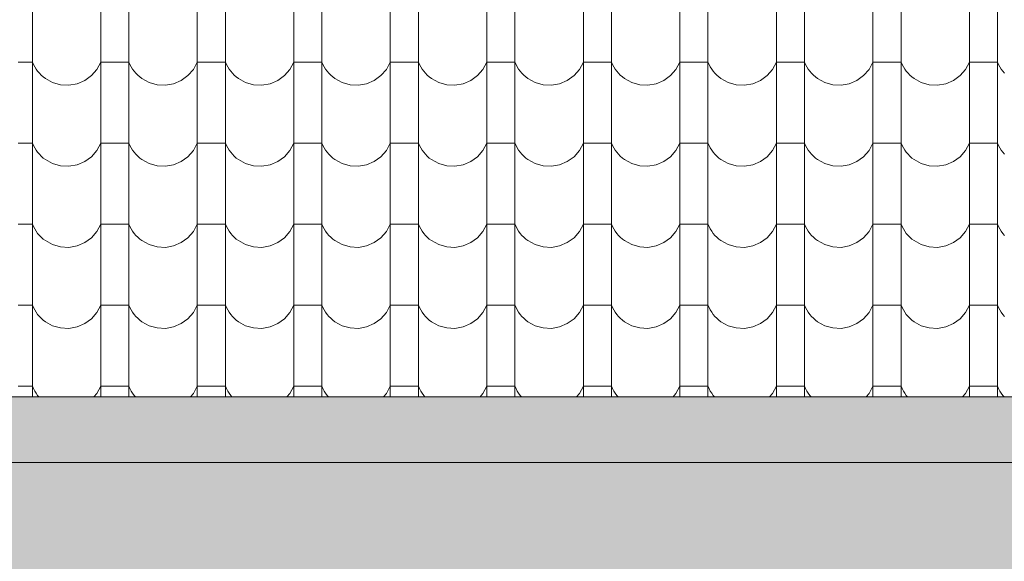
# Model space of a CAD drawing. Header units: millimetres. Extents: x -68772 to 137055, y -73300 to 19650.
# Tile 168 of 212: x 73362 to 75550, y -39170 to -37967. Entities that reach past the tile are written whole.
import ezdxf

# ---------------------------------------------------------------- set-up
doc = ezdxf.new("R2010")
doc.units = ezdxf.units.MM
doc.header["$MEASUREMENT"] = 0
doc.linetypes.add('Przerywana', pattern=[480, 240, -240])
for name, color, linetype, lineweight in [('Nowe_440-K Belki_Nr_pióra__1', 7, 'Continuous', 18), ('Nowe_810-G Ogólne_Nr_pióra__1', 7, 'Continuous', 18), ('Nowe_810-G Ogólne_Nr_pióra__22', 22, 'Continuous', 18), ('Nowe_810-G Ogólne_Nr_pióra__26', 13, 'Continuous', 18)]:
    doc.layers.add(name, color=color, linetype=linetype, lineweight=lineweight)

# ---------------------------------------------------------------- blocks, each defined once
blk = doc.blocks.new('*X46')
at = {"layer": 'Nowe_810-G Ogólne_Nr_pióra__26', "color": 13, "linetype": 'Continuous', "lineweight": 18}
for p, q in [((73390.2, -37810.5), (73390.2, -37990.5)), ((73542.3, -37810.5), (73542.3, -37990.5)), ((73604.7, -37810.5), (73604.7, -37990.5)), ((73756.8, -37810.5), (73756.8, -37990.5)), ((73819.2, -37810.5), (73819.2, -37990.5)), ((73971.3, -37810.5), (73971.3, -37990.5)), ((74033.7, -37810.5), (74033.7, -37990.5)), ((74185.8, -37810.5), (74185.8, -37990.5)), ((74248.2, -37810.5), (74248.2, -37990.5)), ((74400.3, -37810.5), (74400.3, -37990.5)), ((74462.7, -37810.5), (74462.7, -37990.5)), ((74614.8, -37810.5), (74614.8, -37990.5)), ((74677.2, -37810.5), (74677.2, -37990.5)), ((74829.3, -37810.5), (74829.3, -37990.5)), ((74891.7, -37810.5), (74891.7, -37990.5)), ((75043.8, -37810.5), (75043.8, -37990.5)), ((75106.2, -37810.5), (75106.2, -37990.5)), ((75258.3, -37810.5), (75258.3, -37990.5)), ((75320.7, -37810.5), (75320.7, -37990.5)), ((75472.8, -37810.5), (75472.8, -37990.5)), ((75535.2, -37810.5), (75535.2, -37990.5)), ((73390.2, -37990.5), (73390.2, -38170.6)), ((73542.3, -37990.5), (73542.3, -38170.6)), ((73604.7, -37990.5), (73604.7, -38170.6)), ((73756.8, -37990.5), (73756.8, -38170.6)), ((73819.2, -37990.5), (73819.2, -38170.6)), ((73971.3, -37990.5), (73971.3, -38170.6)), ((74033.7, -37990.5), (74033.7, -38170.6)), ((74185.8, -37990.5), (74185.8, -38170.6)), ((74248.2, -37990.5), (74248.2, -38170.6)), ((74400.3, -37990.5), (74400.3, -38170.6)), ((74462.7, -37990.5), (74462.7, -38170.6)), ((74614.8, -37990.5), (74614.8, -38170.6)), ((74677.2, -37990.5), (74677.2, -38170.6)), ((74829.3, -37990.5), (74829.3, -38170.6)), ((74891.7, -37990.5), (74891.7, -38170.6)), ((75043.8, -37990.5), (75043.8, -38170.6)), ((75106.2, -37990.5), (75106.2, -38170.6)), ((75258.3, -37990.5), (75258.3, -38170.6)), ((75320.7, -37990.5), (75320.7, -38170.6)), ((75472.8, -37990.5), (75472.8, -38170.6)), ((75535.2, -37990.5), (75535.2, -38170.6)), ((73390.2, -38060.8), (73359, -38060.8)), ((73390.2, -38060.8), (73392.6, -38066.2)), ((73392.6, -38066.2), (73395.4, -38071.5)), ((73395.4, -38071.5), (73398.5, -38076.5)), ((73533.6, -38077.1), (73542.3, -38060.8)), ((73573.5, -38060.8), (73542.3, -38060.8)), ((73604.7, -38060.8), (73573.5, -38060.8)), ((73604.7, -38060.8), (73607.1, -38066.2)), ((73607.1, -38066.2), (73609.9, -38071.5)), ((73609.9, -38071.5), (73613, -38076.5)), ((73748.1, -38077.1), (73756.8, -38060.8)), ((73788, -38060.8), (73756.8, -38060.8)), ((73819.2, -38060.8), (73788, -38060.8)), ((73819.2, -38060.8), (73821.6, -38066.2)), ((73821.6, -38066.2), (73824.4, -38071.5)), ((73824.4, -38071.5), (73827.5, -38076.5)), ((73962.6, -38077.1), (73971.3, -38060.8)), ((74002.5, -38060.8), (73971.3, -38060.8)), ((74033.7, -38060.8), (74002.5, -38060.8)), ((74033.7, -38060.8), (74036.1, -38066.2)), ((74036.1, -38066.2), (74038.9, -38071.5)), ((74038.9, -38071.5), (74042, -38076.5)), ((74177.1, -38077.1), (74185.8, -38060.8)), ((74217, -38060.8), (74185.8, -38060.8)), ((74248.2, -38060.8), (74217, -38060.8)), ((74248.2, -38060.8), (74250.6, -38066.2)), ((74250.6, -38066.2), (74253.4, -38071.5)), ((74253.4, -38071.5), (74256.5, -38076.5)), ((74391.6, -38077.1), (74400.3, -38060.8)), ((74431.5, -38060.8), (74400.3, -38060.8)), ((74462.7, -38060.8), (74431.5, -38060.8)), ((74462.7, -38060.8), (74465.1, -38066.2)), ((74465.1, -38066.2), (74467.9, -38071.5)), ((74467.9, -38071.5), (74471, -38076.5)), ((74606.1, -38077.1), (74614.8, -38060.8)), ((74646, -38060.8), (74614.8, -38060.8)), ((74677.2, -38060.8), (74646, -38060.8)), ((74677.2, -38060.8), (74679.6, -38066.2)), ((74679.6, -38066.2), (74682.4, -38071.5)), ((74682.4, -38071.5), (74685.5, -38076.5)), ((74820.6, -38077.1), (74829.3, -38060.8)), ((74860.5, -38060.8), (74829.3, -38060.8)), ((74891.7, -38060.8), (74860.5, -38060.8)), ((74891.7, -38060.8), (74894.1, -38066.2)), ((74894.1, -38066.2), (74896.9, -38071.5)), ((74896.9, -38071.5), (74900, -38076.5)), ((75035.1, -38077.1), (75043.8, -38060.8)), ((75075, -38060.8), (75043.8, -38060.8)), ((75106.2, -38060.8), (75075, -38060.8)), ((75106.2, -38060.8), (75108.6, -38066.2)), ((75108.6, -38066.2), (75111.4, -38071.5)), ((75111.4, -38071.5), (75114.5, -38076.5)), ((75249.6, -38077.1), (75258.3, -38060.8)), ((75289.5, -38060.8), (75258.3, -38060.8)), ((75320.7, -38060.8), (75289.5, -38060.8)), ((75320.7, -38060.8), (75323.1, -38066.2)), ((75323.1, -38066.2), (75325.9, -38071.5)), ((75325.9, -38071.5), (75329, -38076.5)), ((75464.1, -38077.1), (75472.8, -38060.8)), ((75504, -38060.8), (75472.8, -38060.8)), ((75535.2, -38060.8), (75504, -38060.8)), ((75535.2, -38060.8), (75537.6, -38066.2)), ((75537.6, -38066.2), (75540.4, -38071.5)), ((75540.4, -38071.5), (75543.5, -38076.5)), ((73398.5, -38076.5), (73402, -38081.3)), ((73402, -38081.3), (73405.8, -38085.8)), ((73405.8, -38085.8), (73409.9, -38090)), ((73409.9, -38090), (73414.4, -38093.9)), ((73414.4, -38093.9), (73419.1, -38097.5)), ((73506.6, -38101.9), (73521.5, -38091)), ((73521.5, -38091), (73533.6, -38077.1)), ((73613, -38076.5), (73616.5, -38081.3)), ((73616.5, -38081.3), (73620.3, -38085.8)), ((73620.3, -38085.8), (73624.4, -38090)), ((73624.4, -38090), (73628.9, -38093.9)), ((73628.9, -38093.9), (73633.6, -38097.5)), ((73721.1, -38101.9), (73736, -38091)), ((73736, -38091), (73748.1, -38077.1)), ((73827.5, -38076.5), (73831, -38081.3)), ((73831, -38081.3), (73834.8, -38085.8)), ((73834.8, -38085.8), (73838.9, -38090)), ((73838.9, -38090), (73843.4, -38093.9)), ((73843.4, -38093.9), (73848.1, -38097.5)), ((73935.6, -38101.9), (73950.5, -38091)), ((73950.5, -38091), (73962.6, -38077.1)), ((74042, -38076.5), (74045.5, -38081.3)), ((74045.5, -38081.3), (74049.3, -38085.8)), ((74049.3, -38085.8), (74053.4, -38090)), ((74053.4, -38090), (74057.9, -38093.9)), ((74057.9, -38093.9), (74062.6, -38097.5)), ((74150.1, -38101.9), (74165, -38091)), ((74165, -38091), (74177.1, -38077.1)), ((74256.5, -38076.5), (74260, -38081.3)), ((74260, -38081.3), (74263.8, -38085.8)), ((74263.8, -38085.8), (74267.9, -38090)), ((74267.9, -38090), (74272.4, -38093.9)), ((74272.4, -38093.9), (74277.1, -38097.5)), ((74364.6, -38101.9), (74379.5, -38091)), ((74379.5, -38091), (74391.6, -38077.1)), ((74471, -38076.5), (74474.5, -38081.3)), ((74474.5, -38081.3), (74478.3, -38085.8)), ((74478.3, -38085.8), (74482.4, -38090)), ((74482.4, -38090), (74486.9, -38093.9)), ((74486.9, -38093.9), (74491.6, -38097.5)), ((74579.1, -38101.9), (74594, -38091)), ((74594, -38091), (74606.1, -38077.1)), ((74685.5, -38076.5), (74689, -38081.3)), ((74689, -38081.3), (74692.8, -38085.8)), ((74692.8, -38085.8), (74696.9, -38090)), ((74696.9, -38090), (74701.4, -38093.9)), ((74701.4, -38093.9), (74706.1, -38097.5)), ((74793.6, -38101.9), (74808.5, -38091)), ((74808.5, -38091), (74820.6, -38077.1)), ((74900, -38076.5), (74903.5, -38081.3)), ((74903.5, -38081.3), (74907.3, -38085.8)), ((74907.3, -38085.8), (74911.4, -38090)), ((74911.4, -38090), (74915.9, -38093.9)), ((74915.9, -38093.9), (74920.6, -38097.5)), ((75008.1, -38101.9), (75023, -38091)), ((75023, -38091), (75035.1, -38077.1)), ((75114.5, -38076.5), (75118, -38081.3)), ((75118, -38081.3), (75121.8, -38085.8)), ((75121.8, -38085.8), (75125.9, -38090)), ((75125.9, -38090), (75130.4, -38093.9)), ((75130.4, -38093.9), (75135.1, -38097.5)), ((75222.6, -38101.9), (75237.5, -38091)), ((75237.5, -38091), (75249.6, -38077.1)), ((75329, -38076.5), (75332.5, -38081.3)), ((75332.5, -38081.3), (75336.3, -38085.8)), ((75336.3, -38085.8), (75340.4, -38090)), ((75340.4, -38090), (75344.9, -38093.9)), ((75344.9, -38093.9), (75349.6, -38097.5)), ((75437.1, -38101.9), (75452, -38091)), ((75452, -38091), (75464.1, -38077.1)), ((75543.5, -38076.5), (75547, -38081.3)), ((75547, -38081.3), (75550.8, -38085.8)), ((73419.1, -38097.5), (73435.3, -38106.4)), ((73435.3, -38106.4), (73453, -38111.4)), ((73453, -38111.4), (73471.4, -38112.4)), ((73471.4, -38112.4), (73489.6, -38109.1)), ((73489.6, -38109.1), (73506.6, -38101.9)), ((73633.6, -38097.5), (73649.8, -38106.4)), ((73649.8, -38106.4), (73667.5, -38111.4)), ((73667.5, -38111.4), (73685.9, -38112.4)), ((73685.9, -38112.4), (73704.1, -38109.1)), ((73704.1, -38109.1), (73721.1, -38101.9)), ((73848.1, -38097.5), (73864.3, -38106.4)), ((73864.3, -38106.4), (73882, -38111.4)), ((73882, -38111.4), (73900.4, -38112.4)), ((73900.4, -38112.4), (73918.6, -38109.1)), ((73918.6, -38109.1), (73935.6, -38101.9)), ((74062.6, -38097.5), (74078.8, -38106.4)), ((74078.8, -38106.4), (74096.5, -38111.4)), ((74096.5, -38111.4), (74114.9, -38112.4)), ((74114.9, -38112.4), (74133.1, -38109.1)), ((74133.1, -38109.1), (74150.1, -38101.9)), ((74277.1, -38097.5), (74293.3, -38106.4)), ((74293.3, -38106.4), (74311, -38111.4)), ((74311, -38111.4), (74329.4, -38112.4)), ((74329.4, -38112.4), (74347.6, -38109.1)), ((74347.6, -38109.1), (74364.6, -38101.9)), ((74491.6, -38097.5), (74507.8, -38106.4)), ((74507.8, -38106.4), (74525.5, -38111.4)), ((74525.5, -38111.4), (74543.9, -38112.4)), ((74543.9, -38112.4), (74562.1, -38109.1)), ((74562.1, -38109.1), (74579.1, -38101.9)), ((74706.1, -38097.5), (74722.3, -38106.4)), ((74722.3, -38106.4), (74740, -38111.4)), ((74740, -38111.4), (74758.4, -38112.4)), ((74758.4, -38112.4), (74776.6, -38109.1)), ((74776.6, -38109.1), (74793.6, -38101.9)), ((74920.6, -38097.5), (74936.8, -38106.4)), ((74936.8, -38106.4), (74954.5, -38111.4)), ((74954.5, -38111.4), (74972.9, -38112.4)), ((74972.9, -38112.4), (74991.1, -38109.1)), ((74991.1, -38109.1), (75008.1, -38101.9)), ((75135.1, -38097.5), (75151.3, -38106.4)), ((75151.3, -38106.4), (75169, -38111.4)), ((75169, -38111.4), (75187.4, -38112.4)), ((75187.4, -38112.4), (75205.6, -38109.1)), ((75205.6, -38109.1), (75222.6, -38101.9)), ((75349.6, -38097.5), (75365.8, -38106.4)), ((75365.8, -38106.4), (75383.5, -38111.4)), ((75383.5, -38111.4), (75401.9, -38112.4)), ((75401.9, -38112.4), (75420.1, -38109.1)), ((75420.1, -38109.1), (75437.1, -38101.9)), ((73390.2, -38170.6), (73390.2, -38350.6)), ((73542.3, -38170.6), (73542.3, -38350.6)), ((73604.7, -38170.6), (73604.7, -38350.6)), ((73756.8, -38170.6), (73756.8, -38350.6)), ((73819.2, -38170.6), (73819.2, -38350.6)), ((73971.3, -38170.6), (73971.3, -38350.6)), ((74033.7, -38170.6), (74033.7, -38350.6)), ((74185.8, -38170.6), (74185.8, -38350.6)), ((74248.2, -38170.6), (74248.2, -38350.6)), ((74400.3, -38170.6), (74400.3, -38350.6)), ((74462.7, -38170.6), (74462.7, -38350.6)), ((74614.8, -38170.6), (74614.8, -38350.6)), ((74677.2, -38170.6), (74677.2, -38350.6)), ((74829.3, -38170.6), (74829.3, -38350.6)), ((74891.7, -38170.6), (74891.7, -38350.6)), ((75043.8, -38170.6), (75043.8, -38350.6)), ((75106.2, -38170.6), (75106.2, -38350.6)), ((75258.3, -38170.6), (75258.3, -38350.6)), ((75320.7, -38170.6), (75320.7, -38350.6)), ((75472.8, -38170.6), (75472.8, -38350.6)), ((75535.2, -38170.6), (75535.2, -38350.6)), ((73390.2, -38240.8), (73359, -38240.8)), ((73390.2, -38240.8), (73392.6, -38246.3)), ((73392.6, -38246.3), (73395.4, -38251.5)), ((73533.6, -38257.1), (73542.3, -38240.8)), ((73573.5, -38240.8), (73542.3, -38240.8)), ((73604.7, -38240.8), (73573.5, -38240.8)), ((73604.7, -38240.8), (73607.1, -38246.3)), ((73607.1, -38246.3), (73609.9, -38251.5)), ((73748.1, -38257.1), (73756.8, -38240.8)), ((73788, -38240.8), (73756.8, -38240.8)), ((73819.2, -38240.8), (73788, -38240.8)), ((73819.2, -38240.8), (73821.6, -38246.3)), ((73821.6, -38246.3), (73824.4, -38251.5)), ((73962.6, -38257.1), (73971.3, -38240.8)), ((74002.5, -38240.8), (73971.3, -38240.8)), ((74033.7, -38240.8), (74002.5, -38240.8)), ((74033.7, -38240.8), (74036.1, -38246.3)), ((74036.1, -38246.3), (74038.9, -38251.5)), ((74177.1, -38257.1), (74185.8, -38240.8)), ((74217, -38240.8), (74185.8, -38240.8)), ((74248.2, -38240.8), (74217, -38240.8)), ((74248.2, -38240.8), (74250.6, -38246.3)), ((74250.6, -38246.3), (74253.4, -38251.5)), ((74391.6, -38257.1), (74400.3, -38240.8)), ((74431.5, -38240.8), (74400.3, -38240.8)), ((74462.7, -38240.8), (74431.5, -38240.8)), ((74462.7, -38240.8), (74465.1, -38246.3)), ((74465.1, -38246.3), (74467.9, -38251.5)), ((74606.1, -38257.1), (74614.8, -38240.8)), ((74646, -38240.8), (74614.8, -38240.8)), ((74677.2, -38240.8), (74646, -38240.8)), ((74677.2, -38240.8), (74679.6, -38246.3)), ((74679.6, -38246.3), (74682.4, -38251.5)), ((74820.6, -38257.1), (74829.3, -38240.8)), ((74860.5, -38240.8), (74829.3, -38240.8)), ((74891.7, -38240.8), (74860.5, -38240.8)), ((74891.7, -38240.8), (74894.1, -38246.3)), ((74894.1, -38246.3), (74896.9, -38251.5)), ((75035.1, -38257.1), (75043.8, -38240.8)), ((75075, -38240.8), (75043.8, -38240.8)), ((75106.2, -38240.8), (75075, -38240.8)), ((75106.2, -38240.8), (75108.6, -38246.3)), ((75108.6, -38246.3), (75111.4, -38251.5)), ((75249.6, -38257.1), (75258.3, -38240.8)), ((75289.5, -38240.8), (75258.3, -38240.8)), ((75320.7, -38240.8), (75289.5, -38240.8)), ((75320.7, -38240.8), (75323.1, -38246.3)), ((75323.1, -38246.3), (75325.9, -38251.5)), ((75464.1, -38257.1), (75472.8, -38240.8)), ((75504, -38240.8), (75472.8, -38240.8)), ((75535.2, -38240.8), (75504, -38240.8)), ((75535.2, -38240.8), (75537.6, -38246.3)), ((75537.6, -38246.3), (75540.4, -38251.5)), ((73395.4, -38251.5), (73398.5, -38256.5)), ((73398.5, -38256.5), (73402, -38261.3)), ((73402, -38261.3), (73405.8, -38265.8)), ((73405.8, -38265.8), (73409.9, -38270.1)), ((73409.9, -38270.1), (73414.4, -38274)), ((73521.5, -38271.1), (73533.6, -38257.1)), ((73609.9, -38251.5), (73613, -38256.5)), ((73613, -38256.5), (73616.5, -38261.3)), ((73616.5, -38261.3), (73620.3, -38265.8)), ((73620.3, -38265.8), (73624.4, -38270.1)), ((73624.4, -38270.1), (73628.9, -38274)), ((73736, -38271.1), (73748.1, -38257.1)), ((73824.4, -38251.5), (73827.5, -38256.5)), ((73827.5, -38256.5), (73831, -38261.3)), ((73831, -38261.3), (73834.8, -38265.8)), ((73834.8, -38265.8), (73838.9, -38270.1)), ((73838.9, -38270.1), (73843.4, -38274)), ((73950.5, -38271.1), (73962.6, -38257.1)), ((74038.9, -38251.5), (74042, -38256.5)), ((74042, -38256.5), (74045.5, -38261.3)), ((74045.5, -38261.3), (74049.3, -38265.8)), ((74049.3, -38265.8), (74053.4, -38270.1)), ((74053.4, -38270.1), (74057.9, -38274)), ((74165, -38271.1), (74177.1, -38257.1)), ((74253.4, -38251.5), (74256.5, -38256.5)), ((74256.5, -38256.5), (74260, -38261.3)), ((74260, -38261.3), (74263.8, -38265.8)), ((74263.8, -38265.8), (74267.9, -38270.1)), ((74267.9, -38270.1), (74272.4, -38274)), ((74379.5, -38271.1), (74391.6, -38257.1)), ((74467.9, -38251.5), (74471, -38256.5)), ((74471, -38256.5), (74474.5, -38261.3)), ((74474.5, -38261.3), (74478.3, -38265.8)), ((74478.3, -38265.8), (74482.4, -38270.1)), ((74482.4, -38270.1), (74486.9, -38274)), ((74594, -38271.1), (74606.1, -38257.1)), ((74682.4, -38251.5), (74685.5, -38256.5)), ((74685.5, -38256.5), (74689, -38261.3)), ((74689, -38261.3), (74692.8, -38265.8)), ((74692.8, -38265.8), (74696.9, -38270.1)), ((74696.9, -38270.1), (74701.4, -38274)), ((74808.5, -38271.1), (74820.6, -38257.1)), ((74896.9, -38251.5), (74900, -38256.5)), ((74900, -38256.5), (74903.5, -38261.3)), ((74903.5, -38261.3), (74907.3, -38265.8)), ((74907.3, -38265.8), (74911.4, -38270.1)), ((74911.4, -38270.1), (74915.9, -38274)), ((75023, -38271.1), (75035.1, -38257.1)), ((75111.4, -38251.5), (75114.5, -38256.5)), ((75114.5, -38256.5), (75118, -38261.3)), ((75118, -38261.3), (75121.8, -38265.8)), ((75121.8, -38265.8), (75125.9, -38270.1)), ((75125.9, -38270.1), (75130.4, -38274)), ((75237.5, -38271.1), (75249.6, -38257.1)), ((75325.9, -38251.5), (75329, -38256.5)), ((75329, -38256.5), (75332.5, -38261.3)), ((75332.5, -38261.3), (75336.3, -38265.8)), ((75336.3, -38265.8), (75340.4, -38270.1)), ((75340.4, -38270.1), (75344.9, -38274)), ((75452, -38271.1), (75464.1, -38257.1)), ((75540.4, -38251.5), (75543.5, -38256.5)), ((75543.5, -38256.5), (75547, -38261.3)), ((75547, -38261.3), (75550.8, -38265.8)), ((73414.4, -38274), (73419.1, -38277.6)), ((73419.1, -38277.6), (73435.3, -38286.5)), ((73435.3, -38286.5), (73453, -38291.5)), ((73453, -38291.5), (73471.4, -38292.4)), ((73471.4, -38292.4), (73489.6, -38289.2)), ((73489.6, -38289.2), (73506.6, -38281.9)), ((73506.6, -38281.9), (73521.5, -38271.1)), ((73628.9, -38274), (73633.6, -38277.6)), ((73633.6, -38277.6), (73649.8, -38286.5)), ((73649.8, -38286.5), (73667.5, -38291.5)), ((73667.5, -38291.5), (73685.9, -38292.4)), ((73685.9, -38292.4), (73704.1, -38289.2)), ((73704.1, -38289.2), (73721.1, -38281.9)), ((73721.1, -38281.9), (73736, -38271.1)), ((73843.4, -38274), (73848.1, -38277.6)), ((73848.1, -38277.6), (73864.3, -38286.5)), ((73864.3, -38286.5), (73882, -38291.5)), ((73882, -38291.5), (73900.4, -38292.4)), ((73900.4, -38292.4), (73918.6, -38289.2)), ((73918.6, -38289.2), (73935.6, -38281.9)), ((73935.6, -38281.9), (73950.5, -38271.1)), ((74057.9, -38274), (74062.6, -38277.6)), ((74062.6, -38277.6), (74078.8, -38286.5)), ((74078.8, -38286.5), (74096.5, -38291.5)), ((74096.5, -38291.5), (74114.9, -38292.4)), ((74114.9, -38292.4), (74133.1, -38289.2)), ((74133.1, -38289.2), (74150.1, -38281.9)), ((74150.1, -38281.9), (74165, -38271.1)), ((74272.4, -38274), (74277.1, -38277.6)), ((74277.1, -38277.6), (74293.3, -38286.5)), ((74293.3, -38286.5), (74311, -38291.5)), ((74311, -38291.5), (74329.4, -38292.4)), ((74329.4, -38292.4), (74347.6, -38289.2)), ((74347.6, -38289.2), (74364.6, -38281.9)), ((74364.6, -38281.9), (74379.5, -38271.1)), ((74486.9, -38274), (74491.6, -38277.6)), ((74491.6, -38277.6), (74507.8, -38286.5)), ((74507.8, -38286.5), (74525.5, -38291.5)), ((74525.5, -38291.5), (74543.9, -38292.4)), ((74543.9, -38292.4), (74562.1, -38289.2)), ((74562.1, -38289.2), (74579.1, -38281.9)), ((74579.1, -38281.9), (74594, -38271.1)), ((74701.4, -38274), (74706.1, -38277.6)), ((74706.1, -38277.6), (74722.3, -38286.5)), ((74722.3, -38286.5), (74740, -38291.5)), ((74740, -38291.5), (74758.4, -38292.4)), ((74758.4, -38292.4), (74776.6, -38289.2)), ((74776.6, -38289.2), (74793.6, -38281.9)), ((74793.6, -38281.9), (74808.5, -38271.1)), ((74915.9, -38274), (74920.6, -38277.6)), ((74920.6, -38277.6), (74936.8, -38286.5)), ((74936.8, -38286.5), (74954.5, -38291.5)), ((74954.5, -38291.5), (74972.9, -38292.4)), ((74972.9, -38292.4), (74991.1, -38289.2)), ((74991.1, -38289.2), (75008.1, -38281.9)), ((75008.1, -38281.9), (75023, -38271.1)), ((75130.4, -38274), (75135.1, -38277.6)), ((75135.1, -38277.6), (75151.3, -38286.5)), ((75151.3, -38286.5), (75169, -38291.5)), ((75169, -38291.5), (75187.4, -38292.4)), ((75187.4, -38292.4), (75205.6, -38289.2)), ((75205.6, -38289.2), (75222.6, -38281.9)), ((75222.6, -38281.9), (75237.5, -38271.1)), ((75344.9, -38274), (75349.6, -38277.6)), ((75349.6, -38277.6), (75365.8, -38286.5)), ((75365.8, -38286.5), (75383.5, -38291.5)), ((75383.5, -38291.5), (75401.9, -38292.4)), ((75401.9, -38292.4), (75420.1, -38289.2)), ((75420.1, -38289.2), (75437.1, -38281.9)), ((75437.1, -38281.9), (75452, -38271.1)), ((73390.2, -38350.6), (73390.2, -38530.7)), ((73542.3, -38350.6), (73542.3, -38530.7)), ((73604.7, -38350.6), (73604.7, -38530.7)), ((73756.8, -38350.6), (73756.8, -38530.7)), ((73819.2, -38350.6), (73819.2, -38530.7)), ((73971.3, -38350.6), (73971.3, -38530.7)), ((74033.7, -38350.6), (74033.7, -38530.7)), ((74185.8, -38350.6), (74185.8, -38530.7)), ((74248.2, -38350.6), (74248.2, -38530.7)), ((74400.3, -38350.6), (74400.3, -38530.7)), ((74462.7, -38350.6), (74462.7, -38530.7)), ((74614.8, -38350.6), (74614.8, -38530.7)), ((74677.2, -38350.6), (74677.2, -38530.7)), ((74829.3, -38350.6), (74829.3, -38530.7)), ((74891.7, -38350.6), (74891.7, -38530.7)), ((75043.8, -38350.6), (75043.8, -38530.7)), ((75106.2, -38350.6), (75106.2, -38530.7)), ((75258.3, -38350.6), (75258.3, -38530.7)), ((75320.7, -38350.6), (75320.7, -38530.7)), ((75472.8, -38350.6), (75472.8, -38530.7)), ((75535.2, -38350.6), (75535.2, -38530.7)), ((73390.2, -38420.9), (73359, -38420.9)), ((73390.2, -38420.9), (73392.6, -38426.3)), ((73533.6, -38437.2), (73542.3, -38420.9)), ((73573.5, -38420.9), (73542.3, -38420.9)), ((73604.7, -38420.9), (73573.5, -38420.9)), ((73604.7, -38420.9), (73607.1, -38426.3)), ((73748.1, -38437.2), (73756.8, -38420.9)), ((73788, -38420.9), (73756.8, -38420.9)), ((73819.2, -38420.9), (73788, -38420.9)), ((73819.2, -38420.9), (73821.6, -38426.3)), ((73962.6, -38437.2), (73971.3, -38420.9)), ((74002.5, -38420.9), (73971.3, -38420.9)), ((74033.7, -38420.9), (74002.5, -38420.9)), ((74033.7, -38420.9), (74036.1, -38426.3)), ((74177.1, -38437.2), (74185.8, -38420.9)), ((74217, -38420.9), (74185.8, -38420.9)), ((74248.2, -38420.9), (74217, -38420.9)), ((74248.2, -38420.9), (74250.6, -38426.3)), ((74391.6, -38437.2), (74400.3, -38420.9)), ((74431.5, -38420.9), (74400.3, -38420.9)), ((74462.7, -38420.9), (74431.5, -38420.9)), ((74462.7, -38420.9), (74465.1, -38426.3)), ((74606.1, -38437.2), (74614.8, -38420.9)), ((74646, -38420.9), (74614.8, -38420.9)), ((74677.2, -38420.9), (74646, -38420.9)), ((74677.2, -38420.9), (74679.6, -38426.3)), ((74820.6, -38437.2), (74829.3, -38420.9)), ((74860.5, -38420.9), (74829.3, -38420.9)), ((74891.7, -38420.9), (74860.5, -38420.9)), ((74891.7, -38420.9), (74894.1, -38426.3)), ((75035.1, -38437.2), (75043.8, -38420.9)), ((75075, -38420.9), (75043.8, -38420.9)), ((75106.2, -38420.9), (75075, -38420.9)), ((75106.2, -38420.9), (75108.6, -38426.3)), ((75249.6, -38437.2), (75258.3, -38420.9)), ((75289.5, -38420.9), (75258.3, -38420.9)), ((75320.7, -38420.9), (75289.5, -38420.9)), ((75320.7, -38420.9), (75323.1, -38426.3)), ((75464.1, -38437.2), (75472.8, -38420.9)), ((75504, -38420.9), (75472.8, -38420.9)), ((75535.2, -38420.9), (75504, -38420.9)), ((75535.2, -38420.9), (75537.6, -38426.3)), ((73392.6, -38426.3), (73395.4, -38431.6)), ((73395.4, -38431.6), (73398.5, -38436.6)), ((73398.5, -38436.6), (73402, -38441.4)), ((73402, -38441.4), (73405.8, -38445.9)), ((73405.8, -38445.9), (73409.9, -38450.1)), ((73521.5, -38451.1), (73533.6, -38437.2)), ((73607.1, -38426.3), (73609.9, -38431.6)), ((73609.9, -38431.6), (73613, -38436.6)), ((73613, -38436.6), (73616.5, -38441.4)), ((73616.5, -38441.4), (73620.3, -38445.9)), ((73620.3, -38445.9), (73624.4, -38450.1)), ((73736, -38451.1), (73748.1, -38437.2)), ((73821.6, -38426.3), (73824.4, -38431.6)), ((73824.4, -38431.6), (73827.5, -38436.6)), ((73827.5, -38436.6), (73831, -38441.4)), ((73831, -38441.4), (73834.8, -38445.9)), ((73834.8, -38445.9), (73838.9, -38450.1)), ((73950.5, -38451.1), (73962.6, -38437.2)), ((74036.1, -38426.3), (74038.9, -38431.6)), ((74038.9, -38431.6), (74042, -38436.6)), ((74042, -38436.6), (74045.5, -38441.4)), ((74045.5, -38441.4), (74049.3, -38445.9)), ((74049.3, -38445.9), (74053.4, -38450.1)), ((74165, -38451.1), (74177.1, -38437.2)), ((74250.6, -38426.3), (74253.4, -38431.6)), ((74253.4, -38431.6), (74256.5, -38436.6)), ((74256.5, -38436.6), (74260, -38441.4)), ((74260, -38441.4), (74263.8, -38445.9)), ((74263.8, -38445.9), (74267.9, -38450.1)), ((74379.5, -38451.1), (74391.6, -38437.2)), ((74465.1, -38426.3), (74467.9, -38431.6)), ((74467.9, -38431.6), (74471, -38436.6)), ((74471, -38436.6), (74474.5, -38441.4)), ((74474.5, -38441.4), (74478.3, -38445.9)), ((74478.3, -38445.9), (74482.4, -38450.1)), ((74594, -38451.1), (74606.1, -38437.2)), ((74679.6, -38426.3), (74682.4, -38431.6)), ((74682.4, -38431.6), (74685.5, -38436.6)), ((74685.5, -38436.6), (74689, -38441.4)), ((74689, -38441.4), (74692.8, -38445.9)), ((74692.8, -38445.9), (74696.9, -38450.1)), ((74808.5, -38451.1), (74820.6, -38437.2)), ((74894.1, -38426.3), (74896.9, -38431.6)), ((74896.9, -38431.6), (74900, -38436.6)), ((74900, -38436.6), (74903.5, -38441.4)), ((74903.5, -38441.4), (74907.3, -38445.9)), ((74907.3, -38445.9), (74911.4, -38450.1)), ((75023, -38451.1), (75035.1, -38437.2)), ((75108.6, -38426.3), (75111.4, -38431.6)), ((75111.4, -38431.6), (75114.5, -38436.6)), ((75114.5, -38436.6), (75118, -38441.4)), ((75118, -38441.4), (75121.8, -38445.9)), ((75121.8, -38445.9), (75125.9, -38450.1)), ((75237.5, -38451.1), (75249.6, -38437.2)), ((75323.1, -38426.3), (75325.9, -38431.6)), ((75325.9, -38431.6), (75329, -38436.6)), ((75329, -38436.6), (75332.5, -38441.4)), ((75332.5, -38441.4), (75336.3, -38445.9)), ((75336.3, -38445.9), (75340.4, -38450.1)), ((75452, -38451.1), (75464.1, -38437.2)), ((75537.6, -38426.3), (75540.4, -38431.6)), ((75540.4, -38431.6), (75543.5, -38436.6)), ((75543.5, -38436.6), (75547, -38441.4)), ((75547, -38441.4), (75550.8, -38445.9)), ((73409.9, -38450.1), (73414.4, -38454)), ((73414.4, -38454), (73419.1, -38457.6)), ((73419.1, -38457.6), (73435.3, -38466.5)), ((73435.3, -38466.5), (73453, -38471.5)), ((73489.6, -38469.2), (73506.6, -38462)), ((73506.6, -38462), (73521.5, -38451.1)), ((73624.4, -38450.1), (73628.9, -38454)), ((73628.9, -38454), (73633.6, -38457.6)), ((73633.6, -38457.6), (73649.8, -38466.5)), ((73649.8, -38466.5), (73667.5, -38471.5)), ((73704.1, -38469.2), (73721.1, -38462)), ((73721.1, -38462), (73736, -38451.1)), ((73838.9, -38450.1), (73843.4, -38454)), ((73843.4, -38454), (73848.1, -38457.6)), ((73848.1, -38457.6), (73864.3, -38466.5)), ((73864.3, -38466.5), (73882, -38471.5)), ((73918.6, -38469.2), (73935.6, -38462)), ((73935.6, -38462), (73950.5, -38451.1)), ((74053.4, -38450.1), (74057.9, -38454)), ((74057.9, -38454), (74062.6, -38457.6)), ((74062.6, -38457.6), (74078.8, -38466.5)), ((74078.8, -38466.5), (74096.5, -38471.5)), ((74133.1, -38469.2), (74150.1, -38462)), ((74150.1, -38462), (74165, -38451.1)), ((74267.9, -38450.1), (74272.4, -38454)), ((74272.4, -38454), (74277.1, -38457.6)), ((74277.1, -38457.6), (74293.3, -38466.5)), ((74293.3, -38466.5), (74311, -38471.5)), ((74347.6, -38469.2), (74364.6, -38462)), ((74364.6, -38462), (74379.5, -38451.1)), ((74482.4, -38450.1), (74486.9, -38454)), ((74486.9, -38454), (74491.6, -38457.6)), ((74491.6, -38457.6), (74507.8, -38466.5)), ((74507.8, -38466.5), (74525.5, -38471.5)), ((74562.1, -38469.2), (74579.1, -38462)), ((74579.1, -38462), (74594, -38451.1)), ((74696.9, -38450.1), (74701.4, -38454)), ((74701.4, -38454), (74706.1, -38457.6)), ((74706.1, -38457.6), (74722.3, -38466.5)), ((74722.3, -38466.5), (74740, -38471.5)), ((74776.6, -38469.2), (74793.6, -38462)), ((74793.6, -38462), (74808.5, -38451.1)), ((74911.4, -38450.1), (74915.9, -38454)), ((74915.9, -38454), (74920.6, -38457.6)), ((74920.6, -38457.6), (74936.8, -38466.5)), ((74936.8, -38466.5), (74954.5, -38471.5)), ((74991.1, -38469.2), (75008.1, -38462)), ((75008.1, -38462), (75023, -38451.1)), ((75125.9, -38450.1), (75130.4, -38454)), ((75130.4, -38454), (75135.1, -38457.6)), ((75135.1, -38457.6), (75151.3, -38466.5)), ((75151.3, -38466.5), (75169, -38471.5)), ((75205.6, -38469.2), (75222.6, -38462)), ((75222.6, -38462), (75237.5, -38451.1)), ((75340.4, -38450.1), (75344.9, -38454)), ((75344.9, -38454), (75349.6, -38457.6)), ((75349.6, -38457.6), (75365.8, -38466.5)), ((75365.8, -38466.5), (75383.5, -38471.5)), ((75420.1, -38469.2), (75437.1, -38462)), ((75437.1, -38462), (75452, -38451.1)), ((73453, -38471.5), (73471.4, -38472.5)), ((73471.4, -38472.5), (73489.6, -38469.2)), ((73667.5, -38471.5), (73685.9, -38472.5)), ((73685.9, -38472.5), (73704.1, -38469.2)), ((73882, -38471.5), (73900.4, -38472.5)), ((73900.4, -38472.5), (73918.6, -38469.2)), ((74096.5, -38471.5), (74114.9, -38472.5)), ((74114.9, -38472.5), (74133.1, -38469.2)), ((74311, -38471.5), (74329.4, -38472.5)), ((74329.4, -38472.5), (74347.6, -38469.2)), ((74525.5, -38471.5), (74543.9, -38472.5)), ((74543.9, -38472.5), (74562.1, -38469.2)), ((74740, -38471.5), (74758.4, -38472.5)), ((74758.4, -38472.5), (74776.6, -38469.2)), ((74954.5, -38471.5), (74972.9, -38472.5)), ((74972.9, -38472.5), (74991.1, -38469.2)), ((75169, -38471.5), (75187.4, -38472.5)), ((75187.4, -38472.5), (75205.6, -38469.2)), ((75383.5, -38471.5), (75401.9, -38472.5)), ((75401.9, -38472.5), (75420.1, -38469.2)), ((73390.2, -38530.7), (73390.2, -38710.8)), ((73542.3, -38530.7), (73542.3, -38710.8)), ((73604.7, -38530.7), (73604.7, -38710.8)), ((73756.8, -38530.7), (73756.8, -38710.8)), ((73819.2, -38530.7), (73819.2, -38710.8)), ((73971.3, -38530.7), (73971.3, -38710.8)), ((74033.7, -38530.7), (74033.7, -38710.8)), ((74185.8, -38530.7), (74185.8, -38710.8)), ((74248.2, -38530.7), (74248.2, -38710.8)), ((74400.3, -38530.7), (74400.3, -38710.8)), ((74462.7, -38530.7), (74462.7, -38710.8)), ((74614.8, -38530.7), (74614.8, -38710.8)), ((74677.2, -38530.7), (74677.2, -38710.8)), ((74829.3, -38530.7), (74829.3, -38710.8)), ((74891.7, -38530.7), (74891.7, -38710.8)), ((75043.8, -38530.7), (75043.8, -38710.8)), ((75106.2, -38530.7), (75106.2, -38710.8)), ((75258.3, -38530.7), (75258.3, -38710.8)), ((75320.7, -38530.7), (75320.7, -38710.8)), ((75472.8, -38530.7), (75472.8, -38710.8)), ((75535.2, -38530.7), (75535.2, -38710.8)), ((73390.2, -38600.9), (73359, -38600.9)), ((73390.2, -38600.9), (73392.6, -38606.4)), ((73392.6, -38606.4), (73395.4, -38611.6)), ((73395.4, -38611.6), (73398.5, -38616.6)), ((73398.5, -38616.6), (73402, -38621.4)), ((73521.5, -38631.2), (73533.6, -38617.2)), ((73533.6, -38617.2), (73542.3, -38600.9)), ((73573.5, -38600.9), (73542.3, -38600.9)), ((73604.7, -38600.9), (73573.5, -38600.9)), ((73604.7, -38600.9), (73607.1, -38606.4)), ((73607.1, -38606.4), (73609.9, -38611.6)), ((73609.9, -38611.6), (73613, -38616.6)), ((73613, -38616.6), (73616.5, -38621.4)), ((73736, -38631.2), (73748.1, -38617.2)), ((73748.1, -38617.2), (73756.8, -38600.9)), ((73788, -38600.9), (73756.8, -38600.9)), ((73819.2, -38600.9), (73788, -38600.9)), ((73819.2, -38600.9), (73821.6, -38606.4)), ((73821.6, -38606.4), (73824.4, -38611.6)), ((73824.4, -38611.6), (73827.5, -38616.6)), ((73827.5, -38616.6), (73831, -38621.4)), ((73950.5, -38631.2), (73962.6, -38617.2)), ((73962.6, -38617.2), (73971.3, -38600.9)), ((74002.5, -38600.9), (73971.3, -38600.9)), ((74033.7, -38600.9), (74002.5, -38600.9)), ((74033.7, -38600.9), (74036.1, -38606.4)), ((74036.1, -38606.4), (74038.9, -38611.6)), ((74038.9, -38611.6), (74042, -38616.6)), ((74042, -38616.6), (74045.5, -38621.4)), ((74165, -38631.2), (74177.1, -38617.2)), ((74177.1, -38617.2), (74185.8, -38600.9)), ((74217, -38600.9), (74185.8, -38600.9)), ((74248.2, -38600.9), (74217, -38600.9)), ((74248.2, -38600.9), (74250.6, -38606.4)), ((74250.6, -38606.4), (74253.4, -38611.6)), ((74253.4, -38611.6), (74256.5, -38616.6)), ((74256.5, -38616.6), (74260, -38621.4)), ((74379.5, -38631.2), (74391.6, -38617.2)), ((74391.6, -38617.2), (74400.3, -38600.9)), ((74431.5, -38600.9), (74400.3, -38600.9)), ((74462.7, -38600.9), (74431.5, -38600.9)), ((74462.7, -38600.9), (74465.1, -38606.4)), ((74465.1, -38606.4), (74467.9, -38611.6)), ((74467.9, -38611.6), (74471, -38616.6)), ((74471, -38616.6), (74474.5, -38621.4)), ((74594, -38631.2), (74606.1, -38617.2)), ((74606.1, -38617.2), (74614.8, -38600.9)), ((74646, -38600.9), (74614.8, -38600.9)), ((74677.2, -38600.9), (74646, -38600.9)), ((74677.2, -38600.9), (74679.6, -38606.4)), ((74679.6, -38606.4), (74682.4, -38611.6)), ((74682.4, -38611.6), (74685.5, -38616.6)), ((74685.5, -38616.6), (74689, -38621.4)), ((74808.5, -38631.2), (74820.6, -38617.2)), ((74820.6, -38617.2), (74829.3, -38600.9)), ((74860.5, -38600.9), (74829.3, -38600.9)), ((74891.7, -38600.9), (74860.5, -38600.9)), ((74891.7, -38600.9), (74894.1, -38606.4)), ((74894.1, -38606.4), (74896.9, -38611.6)), ((74896.9, -38611.6), (74900, -38616.6)), ((74900, -38616.6), (74903.5, -38621.4)), ((75023, -38631.2), (75035.1, -38617.2)), ((75035.1, -38617.2), (75043.8, -38600.9)), ((75075, -38600.9), (75043.8, -38600.9)), ((75106.2, -38600.9), (75075, -38600.9)), ((75106.2, -38600.9), (75108.6, -38606.4)), ((75108.6, -38606.4), (75111.4, -38611.6)), ((75111.4, -38611.6), (75114.5, -38616.6)), ((75114.5, -38616.6), (75118, -38621.4)), ((75237.5, -38631.2), (75249.6, -38617.2)), ((75249.6, -38617.2), (75258.3, -38600.9)), ((75289.5, -38600.9), (75258.3, -38600.9)), ((75320.7, -38600.9), (75289.5, -38600.9)), ((75320.7, -38600.9), (75323.1, -38606.4)), ((75323.1, -38606.4), (75325.9, -38611.6)), ((75325.9, -38611.6), (75329, -38616.6)), ((75329, -38616.6), (75332.5, -38621.4)), ((75452, -38631.2), (75464.1, -38617.2)), ((75464.1, -38617.2), (75472.8, -38600.9)), ((75504, -38600.9), (75472.8, -38600.9)), ((75535.2, -38600.9), (75504, -38600.9)), ((75535.2, -38600.9), (75537.6, -38606.4)), ((75537.6, -38606.4), (75540.4, -38611.6)), ((75540.4, -38611.6), (75543.5, -38616.6)), ((75543.5, -38616.6), (75547, -38621.4)), ((73402, -38621.4), (73405.8, -38625.9)), ((73405.8, -38625.9), (73409.9, -38630.2)), ((73409.9, -38630.2), (73414.4, -38634.1)), ((73414.4, -38634.1), (73419.1, -38637.7)), ((73419.1, -38637.7), (73435.3, -38646.6)), ((73489.6, -38649.3), (73506.6, -38642)), ((73506.6, -38642), (73521.5, -38631.2)), ((73616.5, -38621.4), (73620.3, -38625.9)), ((73620.3, -38625.9), (73624.4, -38630.2)), ((73624.4, -38630.2), (73628.9, -38634.1)), ((73628.9, -38634.1), (73633.6, -38637.7)), ((73633.6, -38637.7), (73649.8, -38646.6)), ((73704.1, -38649.3), (73721.1, -38642)), ((73721.1, -38642), (73736, -38631.2)), ((73831, -38621.4), (73834.8, -38625.9)), ((73834.8, -38625.9), (73838.9, -38630.2)), ((73838.9, -38630.2), (73843.4, -38634.1)), ((73843.4, -38634.1), (73848.1, -38637.7)), ((73848.1, -38637.7), (73864.3, -38646.6)), ((73918.6, -38649.3), (73935.6, -38642)), ((73935.6, -38642), (73950.5, -38631.2)), ((74045.5, -38621.4), (74049.3, -38625.9)), ((74049.3, -38625.9), (74053.4, -38630.2)), ((74053.4, -38630.2), (74057.9, -38634.1)), ((74057.9, -38634.1), (74062.6, -38637.7)), ((74062.6, -38637.7), (74078.8, -38646.6)), ((74133.1, -38649.3), (74150.1, -38642)), ((74150.1, -38642), (74165, -38631.2)), ((74260, -38621.4), (74263.8, -38625.9)), ((74263.8, -38625.9), (74267.9, -38630.2)), ((74267.9, -38630.2), (74272.4, -38634.1)), ((74272.4, -38634.1), (74277.1, -38637.7)), ((74277.1, -38637.7), (74293.3, -38646.6)), ((74347.6, -38649.3), (74364.6, -38642)), ((74364.6, -38642), (74379.5, -38631.2)), ((74474.5, -38621.4), (74478.3, -38625.9)), ((74478.3, -38625.9), (74482.4, -38630.2)), ((74482.4, -38630.2), (74486.9, -38634.1)), ((74486.9, -38634.1), (74491.6, -38637.7)), ((74491.6, -38637.7), (74507.8, -38646.6)), ((74562.1, -38649.3), (74579.1, -38642)), ((74579.1, -38642), (74594, -38631.2)), ((74689, -38621.4), (74692.8, -38625.9)), ((74692.8, -38625.9), (74696.9, -38630.2)), ((74696.9, -38630.2), (74701.4, -38634.1)), ((74701.4, -38634.1), (74706.1, -38637.7)), ((74706.1, -38637.7), (74722.3, -38646.6)), ((74776.6, -38649.3), (74793.6, -38642)), ((74793.6, -38642), (74808.5, -38631.2)), ((74903.5, -38621.4), (74907.3, -38625.9)), ((74907.3, -38625.9), (74911.4, -38630.2)), ((74911.4, -38630.2), (74915.9, -38634.1)), ((74915.9, -38634.1), (74920.6, -38637.7)), ((74920.6, -38637.7), (74936.8, -38646.6)), ((74991.1, -38649.3), (75008.1, -38642)), ((75008.1, -38642), (75023, -38631.2)), ((75118, -38621.4), (75121.8, -38625.9)), ((75121.8, -38625.9), (75125.9, -38630.2)), ((75125.9, -38630.2), (75130.4, -38634.1)), ((75130.4, -38634.1), (75135.1, -38637.7)), ((75135.1, -38637.7), (75151.3, -38646.6)), ((75205.6, -38649.3), (75222.6, -38642)), ((75222.6, -38642), (75237.5, -38631.2)), ((75332.5, -38621.4), (75336.3, -38625.9)), ((75336.3, -38625.9), (75340.4, -38630.2)), ((75340.4, -38630.2), (75344.9, -38634.1)), ((75344.9, -38634.1), (75349.6, -38637.7)), ((75349.6, -38637.7), (75365.8, -38646.6)), ((75420.1, -38649.3), (75437.1, -38642)), ((75437.1, -38642), (75452, -38631.2)), ((75547, -38621.4), (75550.8, -38625.9)), ((73435.3, -38646.6), (73453, -38651.6)), ((73453, -38651.6), (73471.4, -38652.5)), ((73471.4, -38652.5), (73489.6, -38649.3)), ((73649.8, -38646.6), (73667.5, -38651.6)), ((73667.5, -38651.6), (73685.9, -38652.5)), ((73685.9, -38652.5), (73704.1, -38649.3)), ((73864.3, -38646.6), (73882, -38651.6)), ((73882, -38651.6), (73900.4, -38652.5)), ((73900.4, -38652.5), (73918.6, -38649.3)), ((74078.8, -38646.6), (74096.5, -38651.6)), ((74096.5, -38651.6), (74114.9, -38652.5)), ((74114.9, -38652.5), (74133.1, -38649.3)), ((74293.3, -38646.6), (74311, -38651.6)), ((74311, -38651.6), (74329.4, -38652.5)), ((74329.4, -38652.5), (74347.6, -38649.3)), ((74507.8, -38646.6), (74525.5, -38651.6)), ((74525.5, -38651.6), (74543.9, -38652.5)), ((74543.9, -38652.5), (74562.1, -38649.3)), ((74722.3, -38646.6), (74740, -38651.6)), ((74740, -38651.6), (74758.4, -38652.5)), ((74758.4, -38652.5), (74776.6, -38649.3)), ((74936.8, -38646.6), (74954.5, -38651.6)), ((74954.5, -38651.6), (74972.9, -38652.5)), ((74972.9, -38652.5), (74991.1, -38649.3)), ((75151.3, -38646.6), (75169, -38651.6)), ((75169, -38651.6), (75187.4, -38652.5)), ((75187.4, -38652.5), (75205.6, -38649.3)), ((75365.8, -38646.6), (75383.5, -38651.6)), ((75383.5, -38651.6), (75401.9, -38652.5)), ((75401.9, -38652.5), (75420.1, -38649.3)), ((73390.2, -38710.8), (73390.2, -38804.8)), ((73542.3, -38710.8), (73542.3, -38804.8)), ((73604.7, -38710.8), (73604.7, -38804.8)), ((73756.8, -38710.8), (73756.8, -38804.8)), ((73819.2, -38710.8), (73819.2, -38804.8)), ((73971.3, -38710.8), (73971.3, -38804.8)), ((74033.7, -38710.8), (74033.7, -38804.8)), ((74185.8, -38710.8), (74185.8, -38804.8)), ((74248.2, -38710.8), (74248.2, -38804.8)), ((74400.3, -38710.8), (74400.3, -38804.8)), ((74462.7, -38710.8), (74462.7, -38804.8)), ((74614.8, -38710.8), (74614.8, -38804.8)), ((74677.2, -38710.8), (74677.2, -38804.8)), ((74829.3, -38710.8), (74829.3, -38804.8)), ((74891.7, -38710.8), (74891.7, -38804.8)), ((75043.8, -38710.8), (75043.8, -38804.8)), ((75106.2, -38710.8), (75106.2, -38804.8)), ((75258.3, -38710.8), (75258.3, -38804.8)), ((75320.7, -38710.8), (75320.7, -38804.8)), ((75472.8, -38710.8), (75472.8, -38804.8)), ((75535.2, -38710.8), (75535.2, -38804.8)), ((73390.2, -38781), (73359, -38781)), ((73390.2, -38781), (73392.6, -38786.4)), ((73392.6, -38786.4), (73395.4, -38791.7)), ((73395.4, -38791.7), (73398.5, -38796.7)), ((73533.6, -38797.3), (73542.3, -38781)), ((73573.5, -38781), (73542.3, -38781)), ((73604.7, -38781), (73573.5, -38781)), ((73604.7, -38781), (73607.1, -38786.4)), ((73607.1, -38786.4), (73609.9, -38791.7)), ((73609.9, -38791.7), (73613, -38796.7)), ((73748.1, -38797.3), (73756.8, -38781)), ((73788, -38781), (73756.8, -38781)), ((73819.2, -38781), (73788, -38781)), ((73819.2, -38781), (73821.6, -38786.4)), ((73821.6, -38786.4), (73824.4, -38791.7)), ((73824.4, -38791.7), (73827.5, -38796.7)), ((73962.6, -38797.3), (73971.3, -38781)), ((74002.5, -38781), (73971.3, -38781)), ((74033.7, -38781), (74002.5, -38781)), ((74033.7, -38781), (74036.1, -38786.4)), ((74036.1, -38786.4), (74038.9, -38791.7)), ((74038.9, -38791.7), (74042, -38796.7)), ((74177.1, -38797.3), (74185.8, -38781)), ((74217, -38781), (74185.8, -38781)), ((74248.2, -38781), (74217, -38781)), ((74248.2, -38781), (74250.6, -38786.4)), ((74250.6, -38786.4), (74253.4, -38791.7)), ((74253.4, -38791.7), (74256.5, -38796.7)), ((74391.6, -38797.3), (74400.3, -38781)), ((74431.5, -38781), (74400.3, -38781)), ((74462.7, -38781), (74431.5, -38781)), ((74462.7, -38781), (74465.1, -38786.4)), ((74465.1, -38786.4), (74467.9, -38791.7)), ((74467.9, -38791.7), (74471, -38796.7)), ((74606.1, -38797.3), (74614.8, -38781)), ((74646, -38781), (74614.8, -38781)), ((74677.2, -38781), (74646, -38781)), ((74677.2, -38781), (74679.6, -38786.4)), ((74679.6, -38786.4), (74682.4, -38791.7)), ((74682.4, -38791.7), (74685.5, -38796.7)), ((74820.6, -38797.3), (74829.3, -38781)), ((74860.5, -38781), (74829.3, -38781)), ((74891.7, -38781), (74860.5, -38781)), ((74891.7, -38781), (74894.1, -38786.4)), ((74894.1, -38786.4), (74896.9, -38791.7)), ((74896.9, -38791.7), (74900, -38796.7)), ((75035.1, -38797.3), (75043.8, -38781)), ((75075, -38781), (75043.8, -38781)), ((75106.2, -38781), (75075, -38781)), ((75106.2, -38781), (75108.6, -38786.4)), ((75108.6, -38786.4), (75111.4, -38791.7)), ((75111.4, -38791.7), (75114.5, -38796.7)), ((75249.6, -38797.3), (75258.3, -38781)), ((75289.5, -38781), (75258.3, -38781)), ((75320.7, -38781), (75289.5, -38781)), ((75320.7, -38781), (75323.1, -38786.4)), ((75323.1, -38786.4), (75325.9, -38791.7)), ((75325.9, -38791.7), (75329, -38796.7)), ((75464.1, -38797.3), (75472.8, -38781)), ((75504, -38781), (75472.8, -38781)), ((75535.2, -38781), (75504, -38781)), ((75535.2, -38781), (75537.6, -38786.4)), ((75537.6, -38786.4), (75540.4, -38791.7)), ((75540.4, -38791.7), (75543.5, -38796.7)), ((73398.5, -38796.7), (73402, -38801.5)), ((73402, -38801.5), (73404.8, -38804.8)), ((73527.1, -38804.8), (73533.6, -38797.3)), ((73613, -38796.7), (73616.5, -38801.5)), ((73616.5, -38801.5), (73619.3, -38804.8)), ((73741.6, -38804.8), (73748.1, -38797.3)), ((73827.5, -38796.7), (73831, -38801.5)), ((73831, -38801.5), (73833.8, -38804.8)), ((73956.1, -38804.8), (73962.6, -38797.3)), ((74042, -38796.7), (74045.5, -38801.5)), ((74045.5, -38801.5), (74048.3, -38804.8)), ((74170.6, -38804.8), (74177.1, -38797.3)), ((74256.5, -38796.7), (74260, -38801.5)), ((74260, -38801.5), (74262.8, -38804.8)), ((74385.1, -38804.8), (74391.6, -38797.3)), ((74471, -38796.7), (74474.5, -38801.5)), ((74474.5, -38801.5), (74477.3, -38804.8)), ((74599.6, -38804.8), (74606.1, -38797.3)), ((74685.5, -38796.7), (74689, -38801.5)), ((74689, -38801.5), (74691.8, -38804.8)), ((74814.1, -38804.8), (74820.6, -38797.3)), ((74900, -38796.7), (74903.5, -38801.5)), ((74903.5, -38801.5), (74906.3, -38804.8)), ((75028.6, -38804.8), (75035.1, -38797.3)), ((75114.5, -38796.7), (75118, -38801.5)), ((75118, -38801.5), (75120.8, -38804.8)), ((75243.1, -38804.8), (75249.6, -38797.3)), ((75329, -38796.7), (75332.5, -38801.5)), ((75332.5, -38801.5), (75335.3, -38804.8)), ((75457.6, -38804.8), (75464.1, -38797.3)), ((75543.5, -38796.7), (75547, -38801.5)), ((75547, -38801.5), (75549.8, -38804.8))]:
    blk.add_line(p, q, dxfattribs=at)
blk = doc.blocks.new('Wypełnienie_1', base_point=(0, 2000))
at = {"layer": 'Nowe_810-G Ogólne_Nr_pióra__1', "color": 7, "linetype": 'Continuous', "lineweight": 18}
blk.add_line((89655.6, -38804.8), (67404.2, -38804.8), dxfattribs=at)
at = {"layer": 'Nowe_810-G Ogólne_Nr_pióra__26', "color": 13, "linetype": 'Continuous', "lineweight": 18}
blk.add_blockref('*X46', (0, 0), dxfattribs=at)

msp = doc.modelspace()

# ---------------------------------------------------------------- hatches: boundary and pattern name
at = {"layer": 'Nowe_810-G Ogólne_Nr_pióra__22', "linetype": 'Continuous', "lineweight": 18}
msp.add_hatch(color=22, dxfattribs=at).paths.add_polyline_path([(67346.3, -39254.8), (67353.6, -38804.8), (89655.6, -38804.8), (89655.6, -39254.8)])

# ---------------------------------------------------------------- linework, layer by layer
at = {"layer": 'Nowe_440-K Belki_Nr_pióra__1', "color": 7, "linetype": 'Continuous', "lineweight": 18}
for p, q in [((89655.6, -38804.8), (67346.3, -38804.8)), ((89655.6, -38950.5), (67346.3, -38950.5))]:
    msp.add_line(p, q, dxfattribs=at)
at = {"layer": 'Nowe_810-G Ogólne_Nr_pióra__1', "color": 7, "linetype": 'Przerywana', "lineweight": 18, "flags": 128}
msp.add_lwpolyline([(67346.3, -39254.8), (67353.6, -38804.8), (89655.6, -38804.8), (89655.6, -39254.8)], close=True, dxfattribs=at)

# ---------------------------------------------------------------- block references
at = {"layer": 'Nowe_810-G Ogólne_Nr_pióra__26', "color": 13, "linetype": 'Continuous', "lineweight": 18}
msp.add_blockref('Wypełnienie_1', (0, 2000), dxfattribs=at)

doc.saveas('drawing.dxf')
